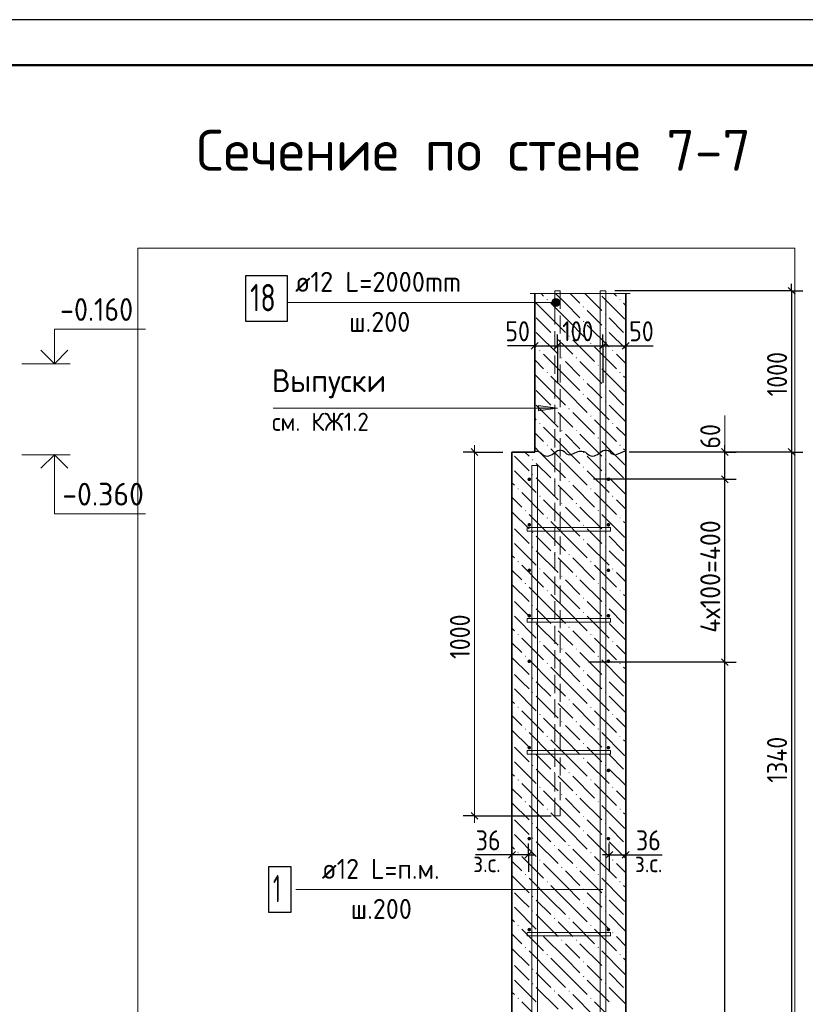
# Model space of a CAD drawing. Header units: millimetres. Extents: x 0 to 50400, y 0 to 35640.
# Tile 18 of 19: x 25213 to 35573, y 22652 to 35640. Entities that reach past the tile are written whole.
import ezdxf

# ---------------------------------------------------------------- set-up
doc = ezdxf.new("R2010")
doc.units = ezdxf.units.MM
doc.linetypes.add('______2', pattern=[324, 240, -84])
for name, color, linetype, lineweight in [('Standard', 7, 'Continuous', 25), ('Выпуски арматуры Г-обр.', 52, 'Continuous', 25), ('ЖБ Стена верхний уровень', 7, 'Continuous', 35), ('Заголовок чертежа', 7, 'Continuous', 25), ('Позиционная метка линия выноска', 7, 'Continuous', 13), ('Позиционная метка номер позиции', 7, 'Continuous', 13), ('Примечания', 7, 'Continuous', 13)]:
    doc.layers.add(name, color=color, linetype=linetype, lineweight=lineweight)
doc.layers.add('Размерная выноска', color=7, linetype='Continuous')
for name, color, linetype, true_color in [('Стена фоновая арматура У1', 7, '______2', 0xa0a0a0), ('Стена фоновая арматура Х1', 7, '______2', 0xa0a0a0), ('Стена фоновая затяжка С-обр.', 7, '______2', 0xa0a0a0)]:
    doc.layers.add(name, color=color, linetype=linetype, true_color=true_color)
doc.styles.add('ISOCPEUR', font='txt')

msp = doc.modelspace()

# ---------------------------------------------------------------- hatches: boundary and pattern name
at = {"layer": 'ЖБ Стена верхний уровень', "linetype": 'Continuous', "lineweight": 18, "transparency": 33554687}
for points in [[(32162, 31947), (32170, 31955), (32178, 31947), (32170, 31939)], [(33122, 31947), (33130, 31955), (33138, 31947), (33130, 31939)], [(32642, 31851), (32650, 31859), (32658, 31851), (32650, 31843)], [(32930, 31755), (32938, 31763), (32946, 31755), (32938, 31747)], [(32642, 31659), (32650, 31667), (32658, 31659), (32650, 31651)], [(32930, 31563), (32938, 31571), (32946, 31563), (32938, 31555)], [(32258, 31467), (32266, 31475), (32274, 31467), (32266, 31459)], [(32450, 31467), (32458, 31475), (32466, 31467), (32458, 31459)], [(32738, 31371), (32746, 31379), (32754, 31371), (32746, 31363)], [(32066, 31275), (32074, 31283), (32082, 31275), (32074, 31267)], [(32354, 31179), (32362, 31187), (32370, 31179), (32362, 31171)], [(32546, 31179), (32554, 31187), (32562, 31179), (32554, 31171)], [(33026, 31275), (33034, 31283), (33042, 31275), (33034, 31267)], [(32834, 31083), (32842, 31091), (32850, 31083), (32842, 31075)], [(32162, 30987), (32170, 30995), (32178, 30987), (32170, 30979)], [(33122, 30987), (33130, 30995), (33138, 30987), (33130, 30979)], [(32642, 30891), (32650, 30899), (32658, 30891), (32650, 30883)], [(32930, 30795), (32938, 30803), (32946, 30795), (32938, 30787)], [(32642, 30699), (32650, 30707), (32658, 30699), (32650, 30691)], [(32930, 30603), (32938, 30611), (32946, 30603), (32938, 30595)], [(32258, 30507), (32266, 30515), (32274, 30507), (32266, 30499)], [(32450, 30507), (32458, 30515), (32466, 30507), (32458, 30499)], [(32738, 30411), (32746, 30419), (32754, 30411), (32746, 30403)], [(32066, 30315), (32074, 30323), (32082, 30315), (32074, 30307)], [(33026, 30315), (33034, 30323), (33042, 30315), (33034, 30307)], [(32354, 30219), (32362, 30227), (32370, 30219), (32362, 30211)], [(32546, 30219), (32554, 30227), (32562, 30219), (32554, 30211)], [(32162, 30027), (32170, 30035), (32178, 30027), (32170, 30019)], [(32834, 30123), (32842, 30131), (32850, 30123), (32842, 30115)], [(33122, 30027), (33130, 30035), (33138, 30027), (33130, 30019)], [(32642, 29931), (32648, 29937), (32652, 29937), (32658, 29931), (32650, 29923)], [(32648, 29937), (32650, 29939), (32652, 29937)], [(31970, 29835), (31978, 29843), (31986, 29835), (31978, 29827)], [(32642, 29739), (32650, 29747), (32658, 29739), (32650, 29731)], [(32930, 29835), (32938, 29843), (32946, 29835), (32938, 29827)], [(31970, 29643), (31978, 29651), (31986, 29643), (31978, 29635)], [(32930, 29643), (32938, 29651), (32946, 29643), (32938, 29635)], [(32258, 29547), (32266, 29555), (32274, 29547), (32266, 29539)], [(32450, 29547), (32458, 29555), (32466, 29547), (32458, 29539)], [(31778, 29451), (31786, 29459), (31794, 29451), (31786, 29443)], [(32066, 29355), (32074, 29363), (32082, 29355), (32074, 29347)], [(32738, 29451), (32746, 29459), (32754, 29451), (32746, 29443)], [(33026, 29355), (33034, 29363), (33042, 29355), (33034, 29347)], [(32354, 29259), (32362, 29267), (32370, 29259), (32362, 29251)], [(32546, 29259), (32554, 29267), (32562, 29259), (32554, 29251)], [(31874, 29163), (31882, 29171), (31890, 29163), (31882, 29155)], [(32834, 29163), (32842, 29171), (32850, 29163), (32842, 29155)], [(32162, 29067), (32170, 29075), (32178, 29067), (32170, 29059)], [(32642, 28971), (32650, 28979), (32658, 28971), (32650, 28963)], [(33122, 29067), (33130, 29075), (33138, 29067), (33130, 29059)], [(31970, 28875), (31978, 28883), (31986, 28875), (31978, 28867)], [(32930, 28875), (32938, 28883), (32946, 28875), (32938, 28867)], [(32642, 28779), (32650, 28787), (32658, 28779), (32650, 28771)], [(31970, 28683), (31978, 28691), (31986, 28683), (31978, 28675)], [(32258, 28587), (32266, 28595), (32274, 28587), (32266, 28579)], [(32450, 28587), (32458, 28595), (32466, 28587), (32458, 28579)], [(32930, 28683), (32938, 28691), (32946, 28683), (32938, 28675)], [(31778, 28491), (31786, 28499), (31794, 28491), (31786, 28483)], [(32738, 28491), (32746, 28499), (32754, 28491), (32746, 28483)], [(32066, 28395), (32074, 28403), (32082, 28395), (32074, 28387)], [(33026, 28395), (33034, 28403), (33042, 28395), (33034, 28387)], [(31874, 28203), (31882, 28211), (31890, 28203), (31882, 28195)], [(32354, 28299), (32362, 28307), (32370, 28299), (32362, 28291)], [(32546, 28299), (32554, 28307), (32562, 28299), (32554, 28291)], [(32834, 28203), (32842, 28211), (32850, 28203), (32842, 28195)], [(32162, 28107), (32170, 28115), (32178, 28107), (32170, 28099)], [(33122, 28107), (33130, 28115), (33138, 28107), (33130, 28099)], [(32642, 28011), (32650, 28019), (32658, 28011), (32650, 28003)], [(31970, 27915), (31978, 27923), (31986, 27915), (31978, 27907)], [(32642, 27819), (32650, 27827), (32658, 27819), (32650, 27811)], [(32930, 27915), (32938, 27923), (32946, 27915), (32938, 27907)], [(31970, 27723), (31978, 27731), (31986, 27723), (31978, 27715)], [(32930, 27723), (32938, 27731), (32946, 27723), (32938, 27715)], [(31778, 27531), (31786, 27539), (31794, 27531), (31786, 27523)], [(32258, 27627), (32266, 27635), (32274, 27627), (32266, 27619)], [(32450, 27627), (32458, 27635), (32466, 27627), (32458, 27619)], [(32738, 27531), (32746, 27539), (32754, 27531), (32746, 27523)], [(32066, 27435), (32074, 27443), (32082, 27435), (32074, 27427)], [(33026, 27435), (33034, 27443), (33042, 27435), (33034, 27427)], [(32354, 27339), (32362, 27347), (32370, 27339), (32362, 27331)], [(32546, 27339), (32554, 27347), (32562, 27339), (32554, 27331)], [(31874, 27243), (31882, 27251), (31890, 27243), (31882, 27235)], [(32162, 27147), (32170, 27155), (32178, 27147), (32170, 27139)], [(32834, 27243), (32842, 27251), (32850, 27243), (32842, 27235)], [(33122, 27147), (33130, 27155), (33138, 27147), (33130, 27139)], [(32642, 27051), (32650, 27059), (32658, 27051), (32650, 27043)], [(31970, 26955), (31978, 26963), (31986, 26955), (31978, 26947)], [(32930, 26955), (32938, 26963), (32946, 26955), (32938, 26947)], [(31970, 26763), (31978, 26771), (31986, 26763), (31978, 26755)], [(32642, 26859), (32650, 26867), (32658, 26859), (32650, 26851)], [(32930, 26763), (32938, 26771), (32946, 26763), (32938, 26755)], [(32258, 26667), (32266, 26675), (32274, 26667), (32266, 26659)], [(32450, 26667), (32458, 26675), (32466, 26667), (32458, 26659)], [(31778, 26571), (31786, 26579), (31794, 26571), (31786, 26563)], [(32738, 26571), (32746, 26579), (32754, 26571), (32746, 26563)], [(32066, 26475), (32074, 26483), (32082, 26475), (32074, 26467)], [(32354, 26379), (32362, 26387), (32370, 26379), (32362, 26371)], [(32546, 26379), (32554, 26387), (32562, 26379), (32554, 26371)], [(33026, 26475), (33034, 26483), (33042, 26475), (33034, 26467)], [(31874, 26283), (31882, 26291), (31890, 26283), (31882, 26275)], [(32834, 26283), (32842, 26291), (32850, 26283), (32842, 26275)], [(32162, 26187), (32170, 26195), (32178, 26187), (32170, 26179)], [(33122, 26187), (33130, 26195), (33138, 26187), (33130, 26179)], [(31970, 25995), (31978, 26003), (31986, 25995), (31978, 25987)], [(32642, 26091), (32650, 26099), (32658, 26091), (32650, 26083)], [(32930, 25995), (32938, 26003), (32946, 25995), (32938, 25987)], [(32642, 25899), (32650, 25907), (32658, 25899), (32650, 25891)], [(31970, 25803), (31978, 25811), (31986, 25803), (31978, 25795)], [(32930, 25803), (32938, 25811), (32946, 25803), (32938, 25795)], [(31778, 25611), (31786, 25619), (31794, 25611), (31786, 25603)], [(32258, 25707), (32266, 25715), (32274, 25707), (32266, 25699)], [(32450, 25707), (32458, 25715), (32466, 25707), (32458, 25699)], [(32738, 25611), (32746, 25619), (32754, 25611), (32746, 25603)], [(32066, 25515), (32074, 25523), (32082, 25515), (32074, 25507)], [(33026, 25515), (33034, 25523), (33042, 25515), (33034, 25507)], [(31874, 25323), (31882, 25331), (31890, 25323), (31882, 25315)], [(32354, 25419), (32362, 25427), (32370, 25419), (32362, 25411)], [(32546, 25419), (32554, 25427), (32562, 25419), (32554, 25411)], [(32834, 25323), (32842, 25331), (32850, 25323), (32842, 25315)], [(32162, 25227), (32170, 25235), (32178, 25227), (32170, 25219)], [(33122, 25227), (33130, 25235), (33138, 25227), (33130, 25219)], [(32642, 25131), (32650, 25139), (32658, 25131), (32650, 25123)], [(31970, 25035), (31978, 25043), (31986, 25035), (31978, 25027)], [(32642, 24939), (32650, 24947), (32658, 24939), (32650, 24931)], [(32930, 25035), (32938, 25043), (32946, 25035), (32938, 25027)], [(31970, 24843), (31978, 24851), (31986, 24843), (31978, 24835)], [(32930, 24843), (32938, 24851), (32946, 24843), (32938, 24835)], [(32258, 24747), (32266, 24755), (32274, 24747), (32266, 24739)], [(32450, 24747), (32458, 24755), (32466, 24747), (32458, 24739)], [(31778, 24651), (31786, 24659), (31794, 24651), (31786, 24643)], [(32066, 24555), (32074, 24563), (32082, 24555), (32074, 24547)], [(32738, 24651), (32746, 24659), (32754, 24651), (32746, 24643)], [(33026, 24555), (33034, 24563), (33042, 24555), (33034, 24547)], [(32354, 24459), (32362, 24467), (32370, 24459), (32362, 24451)], [(32546, 24459), (32554, 24467), (32562, 24459), (32554, 24451)], [(31874, 24363), (31882, 24371), (31890, 24363), (31882, 24355)], [(32834, 24363), (32842, 24371), (32850, 24363), (32842, 24355)], [(32162, 24267), (32170, 24275), (32178, 24267), (32170, 24259)], [(32642, 24171), (32650, 24179), (32658, 24171), (32650, 24163)], [(33122, 24267), (33130, 24275), (33138, 24267), (33130, 24259)], [(31970, 24075), (31978, 24083), (31986, 24075), (31978, 24067)], [(32930, 24075), (32938, 24083), (32946, 24075), (32938, 24067)], [(32642, 23979), (32650, 23987), (32658, 23979), (32650, 23971)], [(31970, 23883), (31978, 23891), (31986, 23883), (31978, 23875)], [(32258, 23787), (32266, 23795), (32274, 23787), (32266, 23779)], [(32450, 23787), (32458, 23795), (32466, 23787), (32458, 23779)], [(32930, 23883), (32938, 23891), (32946, 23883), (32938, 23875)], [(31778, 23691), (31786, 23699), (31794, 23691), (31786, 23683)], [(32738, 23691), (32746, 23699), (32754, 23691), (32746, 23683)], [(32066, 23595), (32074, 23603), (32082, 23595), (32074, 23587)], [(33026, 23595), (33034, 23603), (33042, 23595), (33034, 23587)], [(31874, 23403), (31882, 23411), (31890, 23403), (31882, 23395)], [(32354, 23499), (32362, 23507), (32370, 23499), (32362, 23491)], [(32546, 23499), (32554, 23507), (32562, 23499), (32554, 23491)], [(32834, 23403), (32842, 23411), (32850, 23403), (32842, 23395)], [(32162, 23307), (32170, 23315), (32178, 23307), (32170, 23299)], [(33122, 23307), (33130, 23315), (33138, 23307), (33130, 23299)], [(31970, 23115), (31978, 23123), (31986, 23115), (31978, 23107)], [(32642, 23211), (32650, 23219), (32658, 23211), (32650, 23203)], [(32930, 23115), (32938, 23123), (32946, 23115), (32938, 23107)], [(32642, 23019), (32650, 23027), (32658, 23019), (32650, 23011)], [(31970, 22923), (31978, 22931), (31986, 22923), (31978, 22915)], [(32930, 22923), (32938, 22931), (32946, 22923), (32938, 22915)], [(31778, 22731), (31786, 22739), (31794, 22731), (31786, 22723)], [(32258, 22827), (32266, 22835), (32274, 22827), (32266, 22819)], [(32450, 22827), (32458, 22835), (32466, 22827), (32458, 22819)], [(32738, 22731), (32746, 22739), (32754, 22731), (32746, 22723)]]:
    msp.add_hatch(color=7, dxfattribs=at).paths.add_polyline_path(points, flags=16)
at = {"layer": 'Позиционная метка линия выноска', "linetype": 'Continuous', "lineweight": 13, "transparency": 33554687}
for points in [[(32238, 31936), (32257, 31863), (32257, 31956)], [(32257, 31956), (32284, 31855), (32284, 31963)], [(32257, 31956), (32257, 31863), (32284, 31855)], [(32284, 31963), (32284, 31855), (32311, 31863)], [(32284, 31963), (32311, 31863), (32311, 31956)], [(32311, 31956), (32311, 31863), (32331, 31882)], [(32311, 31956), (32331, 31882), (32331, 31936)], [(32238, 31882), (32238, 31936), (32230, 31909)], [(32238, 31936), (32238, 31882), (32257, 31863)], [(32331, 31936), (32331, 31882), (32338, 31909)]]:
    msp.add_hatch(color=7, dxfattribs=at).paths.add_polyline_path(points)
at = {"layer": 'Примечания', "linetype": 'Continuous', "lineweight": 13, "transparency": 33554687}
msp.add_hatch(color=7, dxfattribs=at).paths.add_polyline_path([(32053, 30479), (32305, 30515), (32053, 30551)])
at = {"layer": 'Стена фоновая арматура У1', "linetype": 'Continuous', "lineweight": 13, "transparency": 33554687}
for points in [[(31957, 29577), (31955, 29586), (31950, 29594), (31942, 29599), (31933, 29601), (31924, 29599), (31916, 29594), (31911, 29586), (31909, 29577), (31911, 29568), (31916, 29560), (31924, 29555), (31933, 29553), (31942, 29555), (31950, 29560), (31955, 29568)], [(33001, 29577), (32999, 29586), (32994, 29594), (32986, 29599), (32977, 29601), (32968, 29599), (32960, 29594), (32955, 29586), (32953, 29577), (32955, 29568), (32960, 29560), (32968, 29555), (32977, 29553), (32986, 29555), (32994, 29560), (32999, 29568)], [(31957, 28977), (31955, 28986), (31950, 28994), (31942, 28999), (31933, 29001), (31924, 28999), (31916, 28994), (31911, 28986), (31909, 28977), (31911, 28968), (31916, 28960), (31924, 28955), (31933, 28953), (31942, 28955), (31950, 28960), (31955, 28968)], [(33001, 28977), (32999, 28986), (32994, 28994), (32986, 28999), (32977, 29001), (32968, 28999), (32960, 28994), (32955, 28986), (32953, 28977), (32955, 28968), (32960, 28960), (32968, 28955), (32977, 28953), (32986, 28955), (32994, 28960), (32999, 28968)], [(31957, 28377), (31955, 28386), (31950, 28394), (31942, 28399), (31933, 28401), (31924, 28399), (31916, 28394), (31911, 28386), (31909, 28377), (31911, 28368), (31916, 28360), (31924, 28355), (31933, 28353), (31942, 28355), (31950, 28360), (31955, 28368)], [(33001, 28377), (32999, 28386), (32994, 28394), (32986, 28399), (32977, 28401), (32968, 28399), (32960, 28394), (32955, 28386), (32953, 28377), (32955, 28368), (32960, 28360), (32968, 28355), (32977, 28353), (32986, 28355), (32994, 28360), (32999, 28368)], [(31957, 27777), (31955, 27786), (31950, 27794), (31942, 27799), (31933, 27801), (31924, 27799), (31916, 27794), (31911, 27786), (31909, 27777), (31911, 27768), (31916, 27760), (31924, 27755), (31933, 27753), (31942, 27755), (31950, 27760), (31955, 27768)], [(33001, 27777), (32999, 27786), (32994, 27794), (32986, 27799), (32977, 27801), (32968, 27799), (32960, 27794), (32955, 27786), (32953, 27777), (32955, 27768), (32960, 27760), (32968, 27755), (32977, 27753), (32986, 27755), (32994, 27760), (32999, 27768)], [(31957, 27177), (31955, 27186), (31950, 27194), (31942, 27199), (31933, 27201), (31924, 27199), (31916, 27194), (31911, 27186), (31909, 27177), (31911, 27168), (31916, 27160), (31924, 27155), (31933, 27153), (31942, 27155), (31950, 27160), (31955, 27168)], [(33001, 27177), (32999, 27186), (32994, 27194), (32986, 27199), (32977, 27201), (32968, 27199), (32960, 27194), (32955, 27186), (32953, 27177), (32955, 27168), (32960, 27160), (32968, 27155), (32977, 27153), (32986, 27155), (32994, 27160), (32999, 27168)], [(31957, 26037), (31955, 26046), (31950, 26054), (31942, 26059), (31933, 26061), (31924, 26059), (31916, 26054), (31911, 26046), (31909, 26037), (31911, 26028), (31916, 26020), (31924, 26015), (31933, 26013), (31942, 26015), (31950, 26020), (31955, 26028)], [(33001, 26037), (32999, 26046), (32994, 26054), (32986, 26059), (32977, 26061), (32968, 26059), (32960, 26054), (32955, 26046), (32953, 26037), (32955, 26028), (32960, 26020), (32968, 26015), (32977, 26013), (32986, 26015), (32994, 26020), (32999, 26028)], [(33001, 25737), (32999, 25746), (32994, 25754), (32986, 25759), (32977, 25761), (32968, 25759), (32960, 25754), (32955, 25746), (32953, 25737), (32955, 25728), (32960, 25720), (32968, 25715), (32977, 25713), (32986, 25715), (32994, 25720), (32999, 25728)], [(31957, 24837), (31955, 24846), (31950, 24854), (31942, 24859), (31933, 24861), (31924, 24859), (31916, 24854), (31911, 24846), (31909, 24837), (31911, 24828), (31916, 24820), (31924, 24815), (31933, 24813), (31942, 24815), (31950, 24820), (31955, 24828)], [(33001, 24837), (32999, 24846), (32994, 24854), (32986, 24859), (32977, 24861), (32968, 24859), (32960, 24854), (32955, 24846), (32953, 24837), (32955, 24828), (32960, 24820), (32968, 24815), (32977, 24813), (32986, 24815), (32994, 24820), (32999, 24828)], [(31957, 23637), (31955, 23646), (31950, 23654), (31942, 23659), (31933, 23661), (31924, 23659), (31916, 23654), (31911, 23646), (31909, 23637), (31911, 23628), (31916, 23620), (31924, 23615), (31933, 23613), (31942, 23615), (31950, 23620), (31955, 23628)], [(33001, 23637), (32999, 23646), (32994, 23654), (32986, 23659), (32977, 23661), (32968, 23659), (32960, 23654), (32955, 23646), (32953, 23637), (32955, 23628), (32960, 23620), (32968, 23615), (32977, 23613), (32986, 23615), (32994, 23620), (32999, 23628)]]:
    msp.add_hatch(color=7, dxfattribs=at).paths.add_polyline_path(points)

# ---------------------------------------------------------------- linework, layer by layer
at = {"layer": 'Standard', "color": 7, "linetype": 'Continuous', "lineweight": 25, "transparency": 33554687}
for p, q in [((35348, 32109), (35438, 32019)), ((31960, 31293), (32050, 31383)), ((32260, 31293), (32350, 31383)), ((32860, 31293), (32950, 31383)), ((33160, 31293), (33250, 31383)), ((31256, 29892), (31166, 29982)), ((34557, 29892), (34467, 29982)), ((35348, 29982), (35438, 29892)), ((34557, 29532), (34467, 29622)), ((34557, 27120), (34467, 27210)), ((31256, 25092), (31166, 25182)), ((31750, 24668), (31660, 24578)), ((31966, 24668), (31876, 24578)), ((32944, 24578), (33034, 24668)), ((33160, 24578), (33250, 24668))]:
    msp.add_line(p, q, dxfattribs=at)
at = {"layer": 'Standard', "color": 7, "linetype": 'Continuous', "lineweight": -3, "transparency": 33554687}
for p, q in [((35393, 32064), (35393, 32154)), ((35393, 32064), (33061, 32064)), ((35393, 32064), (35243, 32064)), ((35393, 32064), (35543, 32064)), ((32005, 31338), (32005, 31488)), ((32305, 31338), (32305, 31488)), ((32905, 31338), (32905, 31488)), ((33205, 31338), (33205, 31488)), ((32005, 31338), (31915, 31338)), ((32005, 31338), (32005, 31188)), ((32005, 31338), (32005, 30849)), ((32005, 31338), (32305, 31338)), ((32305, 31338), (32305, 31188)), ((32305, 31338), (32305, 30849)), ((32305, 31338), (32905, 31338)), ((32905, 31338), (32905, 31188)), ((32905, 31338), (32905, 30849)), ((32905, 31338), (33205, 31338)), ((33205, 31338), (33205, 31188)), ((33205, 31338), (33205, 30849)), ((33205, 31338), (33295, 31338)), ((34512, 29937), (34512, 30027)), ((31211, 29937), (31061, 29937)), ((31211, 29937), (31361, 29937)), ((31211, 29937), (31585, 29937)), ((34512, 29937), (34362, 29937)), ((34512, 29937), (34662, 29937)), ((34512, 29937), (34512, 29937)), ((34512, 29577), (34512, 29937)), ((35393, 29937), (35243, 29937)), ((35393, 29937), (35543, 29937)), ((35393, 29937), (35393, 21897)), ((34512, 29577), (34362, 29577)), ((34512, 29577), (34662, 29577)), ((34512, 27165), (34512, 29577)), ((34512, 27165), (34362, 27165)), ((34512, 27165), (34662, 27165)), ((34512, 13977), (34512, 27165)), ((31211, 25137), (31061, 25137)), ((31211, 25137), (31361, 25137)), ((31211, 25137), (32221, 25137)), ((31705, 24623), (31705, 24773)), ((31921, 24623), (31921, 24773)), ((32989, 24623), (32989, 24773)), ((33205, 24623), (33205, 24773)), ((31705, 24623), (31615, 24623)), ((31705, 24623), (31705, 24473)), ((31705, 24623), (31705, 24623)), ((31921, 24623), (31705, 24623)), ((31921, 24623), (31921, 24473)), ((31921, 24623), (31921, 24398)), ((31921, 24623), (32011, 24623)), ((32989, 24623), (32899, 24623)), ((32989, 24623), (32989, 24473)), ((32989, 24623), (32989, 24398)), ((32989, 24623), (33205, 24623)), ((33205, 24623), (33205, 24473)), ((33205, 24623), (33205, 24623)), ((33205, 24623), (33295, 24623))]:
    msp.add_line(p, q, dxfattribs=at)
at = {"layer": 'Standard', "color": 7, "linetype": 'Continuous', "lineweight": 13, "transparency": 33554687}
for p, q in [((25243, 31101), (25879, 31101)), ((34512, 29937), (34512, 30417)), ((31211, 29937), (31211, 30027)), ((25243, 29901), (25879, 29901)), ((31211, 25137), (31211, 25047))]:
    msp.add_line(p, q, dxfattribs=at)
at = {"layer": 'Standard', "color": 7, "linetype": 'Continuous', "lineweight": 25, "transparency": 33554687}
msp.add_lwpolyline([(0, 0), (50400, 0), (50400, 35640), (0, 35640), (0, 0)], close=True, dxfattribs=at)
at = {"layer": 'Standard', "color": 7, "linetype": 'Continuous', "lineweight": 50, "transparency": 33554687}
msp.add_lwpolyline([(2400, 35040), (49800, 35040), (49800, 600), (2400, 600), (2400, 35040)], close=True, dxfattribs=at)
at = {"layer": 'Standard', "color": 254, "linetype": 'Continuous', "lineweight": 13, "true_color": 0xc4c4ff, "transparency": 33554687}
msp.add_lwpolyline([(26773, 9828), (35434, 9828), (35434, 32628), (26773, 32628), (26773, 9828)], dxfattribs=at)
at = {"layer": 'Standard', "color": 7, "linetype": 'Continuous', "lineweight": -3, "transparency": 33554687}
for points in [[(35393, 32064), (35393, 30554), (35393, 30554), (35393, 29937)], [(35393, 29937), (35373, 29937), (35373, 29937), (35373, 29937), (35373, 29937), (35373, 29937), (35373, 29937), (35373, 29937), (35373, 29937), (33249, 29937)], [(34512, 29577), (34492, 29577), (34492, 29577), (32780, 29577)], [(34512, 27165), (34492, 27165), (34492, 27165), (34492, 27165), (34492, 27165), (32713, 27165)]]:
    msp.add_lwpolyline(points, dxfattribs=at)
at = {"layer": 'Standard', "color": 7, "linetype": 'Continuous', "lineweight": 13, "transparency": 33554687}
for points in [[(25670, 31101), (25670, 31557), (26870, 31557)], [(25670, 29901), (25670, 29121), (26870, 29121)], [(31211, 25137), (31211, 27096), (31211, 27096), (31211, 29937)]]:
    msp.add_lwpolyline(points, dxfattribs=at)
at = {"layer": 'Standard', "color": 7, "linetype": 'Continuous', "lineweight": 35, "transparency": 33554687}
for points in [[(25492, 31280), (25670, 31101), (25848, 31280)], [(25492, 29723), (25670, 29901), (25848, 29723)]]:
    msp.add_lwpolyline(points, dxfattribs=at)
at = {"layer": 'Выпуски арматуры Г-обр.', "color": 7, "linetype": 'Continuous', "lineweight": 25, "transparency": 33554687}
msp.add_lwpolyline([(28191, 31661), (28743, 31661), (28743, 32261), (28191, 32261), (28191, 31661)], dxfattribs=at)
at = {"layer": 'Выпуски арматуры Г-обр.', "color": 251, "linetype": '______2', "lineweight": 13, "true_color": 0x656565, "transparency": 33554687}
msp.add_lwpolyline([(32341, 32064), (32341, 25137), (32269, 25137), (32269, 32064), (32341, 32064)], dxfattribs=at)
at = {"layer": 'ЖБ Стена верхний уровень', "color": 7, "linetype": 'Continuous', "lineweight": 35, "transparency": 33554687}
for p, q in [((32005, 32028), (32005, 29937)), ((33205, 29937), (33205, 32028)), ((31705, 29937), (31705, 13497)), ((32005, 29937), (31705, 29937)), ((33205, 13497), (33205, 29937))]:
    msp.add_line(p, q, dxfattribs=at)
at = {"layer": 'ЖБ Стена верхний уровень', "color": 9, "linetype": 'Continuous', "lineweight": 18, "true_color": 0xc7c7c7, "transparency": 33554687}
for p, q in [((32089, 32028), (32122, 31995)), ((32410, 31899), (32281, 32028)), ((32473, 32028), (32602, 31899)), ((32665, 32028), (32890, 31803)), ((33178, 31707), (32890, 31995)), ((33049, 32028), (33082, 31995)), ((32218, 31707), (32005, 31920)), ((32218, 31899), (32410, 31707)), ((32410, 31899), (32602, 31707)), ((33178, 31899), (33205, 31872)), ((32026, 31707), (32218, 31515)), ((32218, 31707), (32410, 31515)), ((32410, 31707), (32698, 31419)), ((32794, 31707), (32698, 31803)), ((32890, 31611), (32794, 31707)), ((32986, 31707), (33178, 31515)), ((33178, 31707), (33205, 31680)), ((32698, 31611), (32986, 31323)), ((32026, 31515), (32314, 31227)), ((32986, 31515), (33205, 31296)), ((32005, 31344), (32026, 31323)), ((32410, 31323), (32314, 31419)), ((32506, 31227), (32410, 31323)), ((32506, 31419), (32794, 31131)), ((32794, 31323), (33082, 31035)), ((32410, 30939), (32122, 31227)), ((33205, 31104), (33082, 31227)), ((32005, 31152), (32122, 31035)), ((32410, 31131), (32602, 30939)), ((32602, 31131), (32890, 30843)), ((32218, 30747), (32005, 30960)), ((32218, 30939), (32410, 30747)), ((32410, 30939), (32602, 30747)), ((33178, 30747), (32890, 31035)), ((33178, 30939), (33205, 30912)), ((32794, 30747), (32698, 30843)), ((32026, 30747), (32218, 30555)), ((32218, 30747), (32410, 30555)), ((32410, 30747), (32698, 30459)), ((32890, 30651), (32794, 30747)), ((32986, 30747), (33178, 30555)), ((33178, 30747), (33205, 30720)), ((32026, 30555), (32314, 30267)), ((32698, 30651), (32986, 30363)), ((32986, 30555), (33205, 30336)), ((32410, 30363), (32314, 30459)), ((32506, 30459), (32794, 30171)), ((32005, 30384), (32026, 30363)), ((32410, 29979), (32122, 30267)), ((32506, 30267), (32410, 30363)), ((32794, 30363), (33082, 30075)), ((33205, 30144), (33082, 30267)), ((32005, 30192), (32122, 30075)), ((32410, 30171), (32602, 29979)), ((32602, 30171), (32836, 29937)), ((33028, 29937), (32890, 30075)), ((31834, 29787), (31738, 29883)), ((31876, 29937), (31930, 29883)), ((32068, 29937), (32005, 30000)), ((32218, 29787), (32068, 29937)), ((32218, 29979), (32260, 29937)), ((32260, 29937), (32410, 29787)), ((32410, 29979), (32452, 29937)), ((32452, 29937), (32602, 29787)), ((32794, 29787), (32698, 29883)), ((32836, 29937), (32890, 29883)), ((33178, 29787), (33028, 29937)), ((33178, 29979), (33205, 29952)), ((31930, 29691), (31834, 29787)), ((32026, 29787), (32218, 29595)), ((32218, 29787), (32410, 29595)), ((32410, 29787), (32698, 29499)), ((32890, 29691), (32794, 29787)), ((32986, 29787), (33178, 29595)), ((33178, 29787), (33205, 29760)), ((31738, 29691), (32026, 29403)), ((32698, 29691), (32986, 29403)), ((31705, 29532), (31738, 29499)), ((32026, 29595), (32314, 29307)), ((32410, 29403), (32314, 29499)), ((32506, 29499), (32794, 29211)), ((32986, 29595), (33205, 29376)), ((31834, 29403), (32122, 29115)), ((32506, 29307), (32410, 29403)), ((32794, 29403), (33082, 29115)), ((31705, 29340), (31834, 29211)), ((32410, 29019), (32122, 29307)), ((33205, 29184), (33082, 29307)), ((31705, 29148), (31930, 28923)), ((32218, 28827), (31930, 29115)), ((32410, 29211), (32602, 29019)), ((32602, 29211), (32890, 28923)), ((33178, 28827), (32890, 29115)), ((32218, 29019), (32410, 28827)), ((32410, 29019), (32602, 28827)), ((33178, 29019), (33205, 28992)), ((31834, 28827), (31738, 28923)), ((32794, 28827), (32698, 28923)), ((31738, 28731), (32026, 28443)), ((31930, 28731), (31834, 28827)), ((32026, 28827), (32218, 28635)), ((32218, 28827), (32410, 28635)), ((32410, 28827), (32698, 28539)), ((32698, 28731), (32986, 28443)), ((32890, 28731), (32794, 28827)), ((32986, 28827), (33178, 28635)), ((33178, 28827), (33205, 28800)), ((32026, 28635), (32314, 28347)), ((32986, 28635), (33205, 28416)), ((31705, 28572), (31738, 28539)), ((32410, 28443), (32314, 28539)), ((32506, 28539), (32794, 28251)), ((31705, 28380), (31834, 28251)), ((31834, 28443), (32122, 28155)), ((32410, 28059), (32122, 28347)), ((32506, 28347), (32410, 28443)), ((32794, 28443), (33082, 28155)), ((33205, 28224), (33082, 28347)), ((31705, 28188), (31930, 27963)), ((32410, 28251), (32602, 28059)), ((32602, 28251), (32890, 27963)), ((32218, 27867), (31930, 28155)), ((32218, 28059), (32410, 27867)), ((32410, 28059), (32602, 27867)), ((33178, 27867), (32890, 28155)), ((33178, 28059), (33205, 28032)), ((31834, 27867), (31738, 27963)), ((32794, 27867), (32698, 27963)), ((31930, 27771), (31834, 27867)), ((32026, 27867), (32218, 27675)), ((32218, 27867), (32410, 27675)), ((32410, 27867), (32698, 27579)), ((32890, 27771), (32794, 27867)), ((32986, 27867), (33178, 27675)), ((33178, 27867), (33205, 27840)), ((31738, 27771), (32026, 27483)), ((32026, 27675), (32314, 27387)), ((32698, 27771), (32986, 27483)), ((32986, 27675), (33205, 27456)), ((31705, 27612), (31738, 27579)), ((32410, 27483), (32314, 27579)), ((32506, 27579), (32794, 27291)), ((31705, 27420), (31834, 27291)), ((31834, 27483), (32122, 27195)), ((32506, 27387), (32410, 27483)), ((32794, 27483), (33082, 27195)), ((32410, 27099), (32122, 27387)), ((32410, 27291), (32602, 27099)), ((32602, 27291), (32890, 27003)), ((33205, 27264), (33082, 27387)), ((31705, 27228), (31930, 27003)), ((32218, 26907), (31930, 27195)), ((33178, 26907), (32890, 27195)), ((32218, 27099), (32410, 26907)), ((32410, 27099), (32602, 26907)), ((33178, 27099), (33205, 27072)), ((31834, 26907), (31738, 27003)), ((31930, 26811), (31834, 26907)), ((32026, 26907), (32218, 26715)), ((32218, 26907), (32410, 26715)), ((32410, 26907), (32698, 26619)), ((32794, 26907), (32698, 27003)), ((32890, 26811), (32794, 26907)), ((32986, 26907), (33178, 26715)), ((33178, 26907), (33205, 26880)), ((31738, 26811), (32026, 26523)), ((32698, 26811), (32986, 26523)), ((31705, 26652), (31738, 26619)), ((32026, 26715), (32314, 26427)), ((32986, 26715), (33205, 26496)), ((31834, 26523), (32122, 26235)), ((32410, 26523), (32314, 26619)), ((32506, 26427), (32410, 26523)), ((32506, 26619), (32794, 26331)), ((32794, 26523), (33082, 26235)), ((31705, 26460), (31834, 26331)), ((32410, 26139), (32122, 26427)), ((33205, 26304), (33082, 26427)), ((31705, 26268), (31930, 26043)), ((32410, 26331), (32602, 26139)), ((32602, 26331), (32890, 26043)), ((32218, 25947), (31930, 26235)), ((32218, 26139), (32410, 25947)), ((32410, 26139), (32602, 25947)), ((33178, 25947), (32890, 26235)), ((33178, 26139), (33205, 26112)), ((31834, 25947), (31738, 26043)), ((32794, 25947), (32698, 26043)), ((31738, 25851), (32026, 25563)), ((31930, 25851), (31834, 25947)), ((32026, 25947), (32218, 25755)), ((32218, 25947), (32410, 25755)), ((32410, 25947), (32698, 25659)), ((32698, 25851), (32986, 25563)), ((32890, 25851), (32794, 25947)), ((32986, 25947), (33178, 25755)), ((33178, 25947), (33205, 25920)), ((32026, 25755), (32314, 25467)), ((32986, 25755), (33205, 25536)), ((31705, 25692), (31738, 25659)), ((32410, 25563), (32314, 25659)), ((32506, 25659), (32794, 25371)), ((31705, 25500), (31834, 25371)), ((31834, 25563), (32122, 25275)), ((32410, 25179), (32122, 25467)), ((32506, 25467), (32410, 25563)), ((32794, 25563), (33082, 25275)), ((33205, 25344), (33082, 25467)), ((32410, 25371), (32602, 25179)), ((32602, 25371), (32890, 25083)), ((31705, 25308), (31930, 25083)), ((32218, 24987), (31930, 25275)), ((33178, 24987), (32890, 25275)), ((31834, 24987), (31738, 25083)), ((32218, 25179), (32410, 24987)), ((32410, 25179), (32602, 24987)), ((32794, 24987), (32698, 25083)), ((33178, 25179), (33205, 25152)), ((31930, 24891), (31834, 24987)), ((32026, 24987), (32218, 24795)), ((32218, 24987), (32410, 24795)), ((32410, 24987), (32698, 24699)), ((32890, 24891), (32794, 24987)), ((32986, 24987), (33178, 24795)), ((33178, 24987), (33205, 24960)), ((31738, 24891), (32026, 24603)), ((32698, 24891), (32986, 24603)), ((31705, 24732), (31738, 24699)), ((32026, 24795), (32314, 24507)), ((32410, 24603), (32314, 24699)), ((32506, 24699), (32794, 24411)), ((32986, 24795), (33205, 24576)), ((31834, 24603), (32122, 24315)), ((32506, 24507), (32410, 24603)), ((32794, 24603), (33082, 24315)), ((31705, 24540), (31834, 24411)), ((32410, 24219), (32122, 24507)), ((33205, 24385), (33082, 24507)), ((31705, 24349), (31930, 24123)), ((32218, 24027), (31930, 24315)), ((32410, 24411), (32602, 24219)), ((32602, 24411), (32890, 24123)), ((33178, 24027), (32890, 24315)), ((32218, 24219), (32410, 24027)), ((32410, 24219), (32602, 24027)), ((33178, 24219), (33205, 24193)), ((31834, 24027), (31738, 24123)), ((32794, 24027), (32698, 24123)), ((31738, 23931), (32026, 23643)), ((31930, 23931), (31834, 24027)), ((32026, 24027), (32218, 23835)), ((32218, 24027), (32410, 23835)), ((32410, 24027), (32698, 23739)), ((32698, 23931), (32986, 23643)), ((32890, 23931), (32794, 24027)), ((32986, 24027), (33178, 23835)), ((33178, 24027), (33205, 24001)), ((31704, 23773), (31738, 23739)), ((32026, 23835), (32314, 23547)), ((32986, 23835), (33204, 23617)), ((31834, 23643), (32122, 23355)), ((32410, 23643), (32314, 23739)), ((32506, 23547), (32410, 23643)), ((32506, 23739), (32794, 23451)), ((32794, 23643), (33082, 23355)), ((31704, 23581), (31834, 23451)), ((32410, 23259), (32122, 23547)), ((33204, 23425), (33082, 23547)), ((31704, 23389), (31930, 23163)), ((32410, 23451), (32602, 23259)), ((32602, 23451), (32890, 23163)), ((32218, 23067), (31930, 23355)), ((32218, 23259), (32410, 23067)), ((32410, 23259), (32602, 23067)), ((33178, 23067), (32890, 23355)), ((33178, 23259), (33204, 23233)), ((31834, 23067), (31738, 23163)), ((32794, 23067), (32698, 23163)), ((31930, 22971), (31834, 23067)), ((32026, 23067), (32218, 22875)), ((32218, 23067), (32410, 22875)), ((32410, 23067), (32698, 22779)), ((32890, 22971), (32794, 23067)), ((32986, 23067), (33178, 22875)), ((33178, 23067), (33204, 23041)), ((31738, 22971), (32026, 22683)), ((32026, 22875), (32314, 22587)), ((32698, 22971), (32986, 22683)), ((32986, 22875), (33204, 22657)), ((31704, 22813), (31738, 22779)), ((32410, 22683), (32314, 22779)), ((32506, 22779), (32794, 22491)), ((31834, 22683), (32122, 22395)), ((32506, 22587), (32410, 22683)), ((32794, 22683), (33082, 22395))]:
    msp.add_line(p, q, dxfattribs=at)
at = {"layer": 'Позиционная метка линия выноска', "color": 7, "linetype": 'Continuous', "lineweight": 13, "transparency": 33554687}
for p, q in [((32284, 31963), (32284, 31963)), ((28743, 31909), (32284, 31909)), ((32230, 31909), (32230, 31909)), ((32284, 31855), (32284, 31855)), ((32338, 31909), (32338, 31909)), ((28854, 24165), (32905, 24165))]:
    msp.add_line(p, q, dxfattribs=at)
msp.add_circle((32284, 31909), 54, dxfattribs=at)
at = {"layer": 'Примечания', "color": 7, "linetype": 'Continuous', "lineweight": 13, "transparency": 33554687}
for p, q in [((32305, 30515), (32053, 30551)), ((32053, 30551), (32053, 30479)), ((28554, 30515), (32305, 30515)), ((32053, 30515), (32035, 30515)), ((32053, 30479), (32305, 30515)), ((32305, 30515), (32305, 30515)), ((32305, 30515), (32305, 30515)), ((32305, 30515), (32305, 30515))]:
    msp.add_line(p, q, dxfattribs=at)
at = {"layer": 'Примечания', "color": 7, "linetype": 'Continuous', "lineweight": 25, "transparency": 33554687}
msp.add_line((33205, 29947), (33205, 29947), dxfattribs=at)
for points in [[(32005, 29947), (32027, 29948), (32051, 29944), (32073, 29936), (32090, 29923), (32105, 29908), (32123, 29894), (32145, 29887), (32168, 29882), (32192, 29887), (32213, 29896), (32234, 29905), (32252, 29918), (32269, 29932), (32286, 29946), (32306, 29956), (32329, 29962), (32353, 29961), (32377, 29955), (32394, 29942), (32410, 29927), (32426, 29913), (32447, 29903), (32471, 29901), (32494, 29907), (32515, 29916), (32536, 29926), (32557, 29936), (32577, 29946), (32600, 29950), (32605, 29951)], [(32605, 29947), (32627, 29948), (32651, 29944), (32673, 29936), (32690, 29923), (32705, 29908), (32723, 29894), (32745, 29887), (32768, 29882), (32792, 29887), (32813, 29896), (32834, 29905), (32852, 29918), (32869, 29932), (32886, 29946), (32906, 29956), (32929, 29962), (32953, 29961), (32977, 29955), (32994, 29942), (33010, 29927), (33026, 29913), (33047, 29903), (33071, 29901), (33094, 29907), (33115, 29916), (33136, 29926), (33157, 29936), (33177, 29946), (33200, 29950), (33205, 29951)]]:
    msp.add_lwpolyline(points, dxfattribs=at)
at = {"layer": 'Размерная выноска', "color": 7, "linetype": 'Continuous', "lineweight": 13, "transparency": 33554687}
msp.add_line((33265, 32028), (31945, 32028), dxfattribs=at)
at = {"layer": 'Размерная выноска', "color": 7, "linetype": 'Continuous', "lineweight": -3, "transparency": 33554687}
for p, q in [((32005, 31338), (31645, 31338)), ((33205, 31338), (33565, 31338)), ((31705, 24623), (31225, 24623)), ((33205, 24623), (33685, 24623))]:
    msp.add_line(p, q, dxfattribs=at)
at = {"layer": 'Стена фоновая арматура Х1', "color": 7, "linetype": 'Continuous', "lineweight": 18, "transparency": 33554687}
for points in [[(32869, 13497), (32869, 32064), (32941, 32064), (32941, 13497), (32869, 13497)], [(31969, 13497), (31969, 29757), (32041, 29757), (32041, 13497), (31969, 13497)]]:
    msp.add_lwpolyline(points, dxfattribs=at)
at = {"layer": 'Стена фоновая арматура Х1', "color": 7, "linetype": 'Continuous', "lineweight": 25, "transparency": 33554687}
msp.add_lwpolyline([(28494, 23865), (28794, 23865), (28794, 24465), (28494, 24465), (28494, 23865)], dxfattribs=at)
at = {"layer": 'Стена фоновая затяжка С-обр.', "color": 98, "linetype": 'Continuous', "lineweight": 13, "true_color": 0x005000, "transparency": 33554687}
for points in [[(33004, 28893), (31906, 28893), (31906, 28941), (33004, 28941), (33004, 28893)], [(33004, 27693), (31906, 27693), (31906, 27741), (33004, 27741), (33004, 27693)], [(33004, 25953), (31906, 25953), (31906, 26001), (33004, 26001), (33004, 25953)], [(33004, 23553), (31906, 23553), (31906, 23601), (33004, 23601), (33004, 23553)]]:
    msp.add_lwpolyline(points, dxfattribs=at)

# ---------------------------------------------------------------- texts
at = {"layer": 'Standard', "color": 7, "linetype": 'Continuous', "lineweight": 25, "transparency": 33554687, "attachment_point": 7, "style": 'ISOCPEUR'}
for s, insert, char_height, width in [('\\W0.90;-0.160', (25745, 31667), 300, 1214.11), ('\\W0.87;50', (31617, 31398), 264, 484.72), ('\\W0.83;100', (32368, 31398), 264, 610.29), ('\\W0.87;50', (33250, 31398), 264, 484.71), ('\\W0.95;-0.360', (25775, 29231), 300, 1281.44), ('\\W0.87;36', (31227, 24683), 264, 484.73), ('\\W0.87;36', (33340, 24683), 264, 484.73)]:
    msp.add_mtext(s, dxfattribs=dict(at, insert=insert, char_height=char_height, width=width))
at = {"layer": 'Standard', "color": 7, "linetype": 'Continuous', "lineweight": 25, "transparency": 33554687, "char_height": 264, "attachment_point": 7, "rotation": 90, "style": 'ISOCPEUR'}
for s, insert, width in [('\\W0.87;1000', (35333, 30670), 800.28), ('\\W0.87;60', (34452, 29982), 484.72), ('\\W0.94;4х100=400', (34452, 27552), 1786.17), ('\\W0.87;1000', (31151, 27207), 800.29), ('\\W0.87;1340', (35333, 25574), 827.32)]:
    msp.add_mtext(s, dxfattribs=dict(at, insert=insert, width=width))
at = {"layer": 'Standard', "color": 7, "linetype": 'Continuous', "lineweight": 18, "transparency": 33554687, "char_height": 240, "width": 551.93, "attachment_point": 7, "style": 'ISOCPEUR'}
for insert in [(31194, 24394), (33327, 24394)]:
    msp.add_mtext('\\W0.90;з.с.', dxfattribs=dict(at, insert=insert))
at = {"layer": 'Выпуски арматуры Г-обр.', "color": 7, "linetype": 'Continuous', "lineweight": 13, "transparency": 33554687, "attachment_point": 7, "style": 'ISOCPEUR'}
for s, insert, char_height, width in [('\\W0.96;ø12 L=2000mm ', (28845, 32050), 264, 2580.63), ('\\W0.75;18', (28251, 31793), 360, 566.75)]:
    msp.add_mtext(s, dxfattribs=dict(at, insert=insert, char_height=char_height, width=width))
at = {"layer": 'Выпуски арматуры Г-обр.', "color": 7, "linetype": '______2', "lineweight": 13, "transparency": 33554687, "insert": (29558, 31522), "char_height": 264, "width": 1154.55, "attachment_point": 7, "style": 'ISOCPEUR'}
msp.add_mtext('\\W0.95;ш.200 ', dxfattribs=at)
at = {"layer": 'Заголовок чертежа', "color": 7, "linetype": 'Continuous', "lineweight": 50, "transparency": 33554687, "insert": (27544, 33647), "char_height": 540, "width": 7713.79, "attachment_point": 7, "style": 'ISOCPEUR'}
msp.add_mtext('\\W0.99;Сечение по стене 7-7', dxfattribs=at)
at = {"layer": 'Позиционная метка номер позиции', "color": 7, "linetype": 'Continuous', "lineweight": 25, "transparency": 33554687, "attachment_point": 7, "style": 'ISOCPEUR'}
for s, insert, char_height, width in [('\\W0.96;Выпуски', (28541, 30647), 300, 1643.32), ('\\W0.93;см. КЖ1.2', (28541, 30215), 240, 1455.57)]:
    msp.add_mtext(s, dxfattribs=dict(at, insert=insert, char_height=char_height, width=width))
at = {"layer": 'Стена фоновая арматура Х1', "color": 7, "linetype": 'Continuous', "lineweight": 13, "transparency": 33554687, "attachment_point": 7, "style": 'ISOCPEUR'}
for s, insert, char_height, width in [('\\W0.94;ø12 L=п.м. ', (29196, 24306), 264, 1918.97), ('\\W0.56;1', (28554, 23997), 360, 280.01), ('\\W0.95;ш.200 ', (29579, 23778), 264, 1154.55)]:
    msp.add_mtext(s, dxfattribs=dict(at, insert=insert, char_height=char_height, width=width))

doc.saveas('drawing.dxf')
